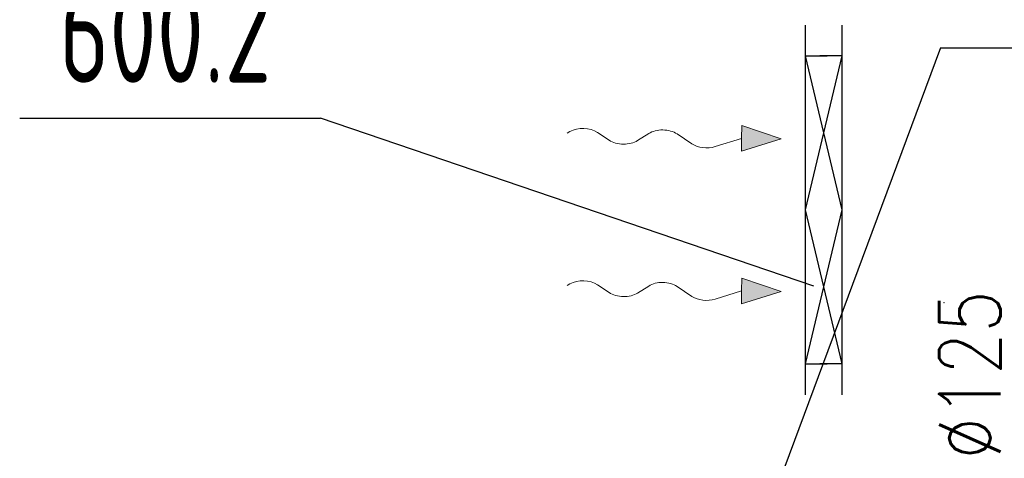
# Model space of a CAD drawing. Header units: millimetres. Extents: x -367720 to -162733, y 309172 to 337444.
# Tile 30 of 256: x -362540 to -360541, y 317404 to 318294. Entities that reach past the tile are written whole.
import ezdxf
from ezdxf.enums import TextEntityAlignment as Align

# ---------------------------------------------------------------- set-up
doc = ezdxf.new("R2010")
doc.units = ezdxf.units.MM
doc.header["$LTSCALE"] = 10
doc.header["$MEASUREMENT"] = 0
doc.linetypes.add('GESTRICHELT', pattern=[0.2815, 0.1875, -0.094])
doc.linetypes.add('HIDDEN', pattern=[0.375, 0.25, -0.125])
doc.layers.get('0').update_dxf_attribs({"color": 255, "lineweight": 13})
for name, color, linetype, lineweight in [('VZ1', 6, 'Continuous', 18), ('vzt-popis', 81, 'Continuous', 20), ('vzt-přívod', 2, 'Continuous', 40), ('vzt-tenká', 2, 'Continuous', 20)]:
    doc.layers.add(name, color=color, linetype=linetype, lineweight=lineweight)
for name, color, linetype in [('VZT_elementy_odvod', 1, 'Continuous'), ('VZT_odvod', 6, 'Continuous'), ('VZT_pozice', 1, 'Continuous')]:
    doc.layers.add(name, color=color, linetype=linetype)
doc.styles.add('ISO8', font='ISO8.shx')
doc.styles.add('PITSIMP8', font='pitsimp8')
doc.styles.add('ROMANS', font='ROMANS.shx', dxfattribs={"height": 80})

# ---------------------------------------------------------------- blocks, each defined once
blk = doc.blocks.new('2DLUK051')
at = {"color": 0, "linetype": 'ByBlock'}
for p, q in [((0.0368, 0.572), (0.0234, 0.5864)), ((-0.029, 0.372), (0.033, 0.4318)), ((0.029, 0.172), (-0.029, 0.228)), ((-0.05, -0.0482), (0.029, 0.028)), ((0, -0.3), (-0.0694, -0.1663)), ((-0.1038, -0.3), (0, -0.5)), ((-0.1038, -0.3), (0, -0.3)), ((0, -0.5), (0.1038, -0.3)), ((0.1038, -0.3), (0, -0.3))]:
    blk.add_line(p, q, dxfattribs=at)
for centre, start, end in [((-0.0364, 0.5038), 313.9193, 42.9591), ((0.0403, 0.3), 133.9193, 226.0807), ((-0.0403, 0.1), 313.9193, 46.0807), ((0.0193, -0.1202), 133.9193, 207.4395)]:
    blk.add_arc(centre, 0.1, start, end, dxfattribs=at)
blk.add_solid([(-0.1038, -0.3), (0.1038, -0.3), (0, -0.5)], dxfattribs=at)
at = {"linetype": 'ByBlock', "style": 'PITSIMP8', "flags": 9}
for tag, p in [('RAUM/GRUPPE', (-0.1081, 0.1556)), ('BEZEICHNUNG', (-0.1081, 0.1756)), ('POS.NR.G-LV', (-0.1081, 0.1356)), ('FABRIKAT', (-0.1081, 0.1156)), ('TYP', (-0.1081, 0.0956)), ('KENNUNG', (-0.1081, 0.0756)), ('LEISTUNG', (-0.1081, 0.0556)), ('VOLUMENSTROM', (-0.1081, 0.0356)), ('DRUCK/-STUFE', (-0.1081, 0.0156)), ('ANSCHLUSS', (-0.1081, -0.0044)), ('GROESSE', (-0.1081, -0.0244)), ('DN', (-0.1081, -0.0444)), ('TEMPERATUR', (-0.1081, -0.0644)), ('SCHUTZART', (-0.1081, -0.1044)), ('DREHZAHL', (-0.1081, -0.0844)), ('SPANNUNG/FREQUENZ', (-0.1081, -0.1244)), ('GEWICHT', (-0.1081, -0.1444)), ('FREI', (-0.1081, -0.1644)), ('FREI', (-0.1081, -0.1844)), ('FREI', (-0.1081, -0.2044))]:
    blk.add_attdef(tag, text='', height=0.01, dxfattribs=at).set_placement(p, align=Align.MIDDLE)
blk = doc.blocks.new('2DLUK046')
at = {"linetype": 'ByBlock'}
blk.add_line((0.6, 0.5), (-0.6, 0.5), dxfattribs=at)
at = {"color": 7}
for p, q in [((-0.25, 0), (-0.5, 0.5)), ((0, 0.5), (-0.25, 0)), ((0.25, 0), (0, 0.5)), ((0.5, 0.5), (0.25, 0))]:
    blk.add_line(p, q, dxfattribs=at)
for p, q in [((-0.5, 0.5), (-0.5, -0.1)), ((0.5, 0.5), (0.5, -0.1))]:
    blk.add_line(p, q)
at = {"color": 0, "linetype": 'GESTRICHELT'}
blk.add_line((0.5, -0.5), (-0.5, -0.5), dxfattribs=at)
at = {"linetype": 'ByBlock', "style": 'PITSIMP8', "flags": 9}
for tag, p in [('BEZEICHNUNG', (-0.1081, 0.6756)), ('RAUM/GRUPPE', (-0.1081, 0.6556)), ('POS.NR.G-LV', (-0.1081, 0.6356)), ('FABRIKAT', (-0.1081, 0.6156)), ('KENNUNG', (-0.1081, 0.5756)), ('TYP', (-0.1081, 0.5956)), ('LEISTUNG', (-0.1081, 0.5556)), ('VOLUMENSTROM', (-0.1081, 0.5356)), ('DRUCK/-STUFE', (-0.1081, 0.5156)), ('ANSCHLUSS', (-0.1081, 0.4956)), ('GROESSE', (-0.1081, 0.4756)), ('DN', (-0.1081, 0.4556)), ('TEMPERATUR', (-0.1081, 0.4356)), ('DREHZAHL', (-0.1081, 0.4156)), ('SCHUTZART', (-0.1081, 0.3956)), ('SPANNUNG/FREQUENZ', (-0.1081, 0.3756)), ('GEWICHT', (-0.1081, 0.3556)), ('FREI3', (-0.1081, 0.3356)), ('FREI2', (-0.1081, 0.3156)), ('FREI1', (-0.1081, 0.2956))]:
    blk.add_attdef(tag, text='', height=0.01, dxfattribs=at).set_placement(p, align=Align.MIDDLE)
blk = doc.blocks.new('*U63')
at = {"color": 0, "linetype": 'ByBlock', "xscale": 625, "yscale": 75, "zscale": 75, "rotation": 180}
blk.add_blockref('2DLUK046', (0, 0), dxfattribs=at)
at = {"linetype": 'ByBlock', "style": 'PITSIMP8', "flags": 9}
for tag, p in [('BEZEICHNUNG', (-0.1, 0.7)), ('RAUM/GRUPPE', (-0.1, 0.7)), ('VOLUMENSTROM', (-0.1, 0.5)), ('DRUCK/-STUFE', (-0.1, 0.5)), ('TEMPERATUR', (-0.1, 0.4)), ('SPANNUNG/FREQUENZ', (-0.1, 0.4)), ('POS.NR.G-LV', (-0.1, 0.6)), ('FABRIKAT', (-0.1, 0.6)), ('TYP', (-0.1, 0.6)), ('KENNUNG', (-0.1, 0.6)), ('LEISTUNG', (-0.1, 0.6)), ('ANSCHLUSS', (-0.1, 0.5)), ('GROESSE', (-0.1, 0.5)), ('DN', (-0.1, 0.5)), ('DREHZAHL', (-0.1, 0.4)), ('SCHUTZART', (-0.1, 0.4)), ('GEWICHT', (-0.1, 0.4)), ('FREI1', (-0.1, 0.3)), ('FREI2', (-0.1, 0.3)), ('FREI3', (-0.1, 0.3))]:
    blk.add_attdef(tag, text='', height=0.01, dxfattribs=at).set_placement(p, align=Align.MIDDLE)
blk = doc.blocks.new('LU-H')
at = {"linetype": 'ByBlock', "style": 'ISO8'}
blk.add_attdef('LU-WERT', text='', height=1, dxfattribs=at).set_placement((0.0065, -0.0082), align=Align.CENTER)
blk = doc.blocks.new('A$C44164CF6')
at = {"layer": 'VZT_pozice', "color": 7}
for p, q in [((-5887.7, -683.4), (-6264.9, -1696.7)), ((-6144.6, -1167.1, -50000), (-7146.5, -825.9, -50000))]:
    blk.add_line(p, q, dxfattribs=at)
at = {"layer": 'VZT_pozice', "color": 2}
for p, q in [((-5887.7, -683.4), (-4996.7, -683.4)), ((-7757.1, -825.9, -50000), (-7146.5, -825.9, -50000))]:
    blk.add_line(p, q, dxfattribs=at)
at = {"layer": 'vzt-tenká', "xscale": 250.0000000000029, "yscale": 400, "zscale": 250.0000000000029, "rotation": 89.20024515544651}
for p in [(-6411.2, -865.6), (-6411.2, -1175)]:
    blk.add_blockref('2DLUK051', p, dxfattribs=at)
at = {"layer": 'VZT_elementy_odvod', "rotation": 270}
blk.add_blockref('*U63', (-6125, -1012.3), dxfattribs=at)
at = {"layer": 'VZT_elementy_odvod', "xscale": -1, "rotation": 90}
blk.add_blockref('*U63', (-6125, -1012.3), dxfattribs=at)
at = {"layer": 'VZT_odvod', "linetype": 'HIDDEN', "ltscale": 200}
ref = blk.add_blockref('LU-H', (-7411.7, -752.1, -50000), dxfattribs=dict(at, xscale=-250, yscale=250, zscale=250))
ref.add_attrib('LU-WERT', '600.2', dxfattribs={"layer": '0', "linetype": 'ByBlock', "height": 208.33, "style": 'ISO8', "width": 0.75}).set_placement((-7461.2, -754.1, -50000), align=Align.CENTER)
at = {"layer": 'VZ1', "extrusion": (0, -1, -1.22461e-16), "style": 'ROMANS', "width": 0.8, "flags": 1}
for tag, p in [('MATERIAL', (-2269.1, 3112.5, -14812.2)), ('PRIRUBA', (-2269.1, 3112.5, -14812.2)), ('PRUTOK', (-2269.1, 3112.5, -14812.2)), ('PLOCHA', (-2269.1, 3112.5, -14812.2)), ('OBVOD', (-2269.1, 3112.5, -14812.2)), ('NAZEV', (-2269.1, 3112.5, -14812.2)), ('USEK', (-2269.1, 3112.5, -14812.2)), ('KOTA', (-2269.1, 3112.5, -14812.2)), ('TVAR', (-2269.1, 3112.5, -14812.2)), ('NB2', (-2269.1, 3112.5, -14812.2)), ('NB1', (-2269.1, 3112.5, -14812.2)), ('POS', (-2269.1, 3112.5, -14812.2)), ('DB', (-2269.1, 3112.5, -14812.2)), ('DA', (-2269.1, 3112.5, -14812.2)), ('B2', (-2269.1, 3112.5, -14812.2)), ('A2', (-2269.1, 3112.5, -14812.2)), ('B1', (-2269.1, 3112.5, -14812.2)), ('A1', (-2269.1, 3112.5, -14812.2)), ('LT', (-2269.1, 3112.5, -14812.2)), ('MATERIAL', (99885.3, 3112.5, -14812.2)), ('PRIRUBA', (99885.3, 3112.5, -14812.2)), ('PRUTOK', (99885.3, 3112.5, -14812.2)), ('PLOCHA', (99885.3, 3112.5, -14812.2)), ('OBVOD', (99885.3, 3112.5, -14812.2)), ('NAZEV', (99885.3, 3112.5, -14812.2)), ('USEK', (99885.3, 3112.5, -14812.2)), ('KOTA', (99885.3, 3112.5, -14812.2)), ('TVAR', (99885.3, 3112.5, -14812.2)), ('NB2', (99885.3, 3112.5, -14812.2)), ('NB1', (99885.3, 3112.5, -14812.2)), ('POS', (99885.3, 3112.5, -14812.2)), ('DB', (99885.3, 3112.5, -14812.2)), ('DA', (99885.3, 3112.5, -14812.2)), ('B2', (99885.3, 3112.5, -14812.2)), ('B1', (99885.3, 3112.5, -14812.2)), ('LT', (99885.3, 3112.5, -14812.2)), ('A2', (99885.3, 3112.5, -14812.2)), ('A1', (99885.3, 3112.5, -14812.2))]:
    blk.add_attdef(tag, p, '', height=1, rotation=180, dxfattribs=at)
at = {"layer": 'VZ1', "extrusion": (1.22461e-16, 1, 4.44089e-16), "style": 'ROMANS', "width": 0.8, "flags": 1}
for tag, p in [('MATERIAL', (2269.1, 2852.5, 14812.2)), ('PRIRUBA', (2269.1, 2852.5, 14812.2)), ('IZOLACE', (2269.1, 2852.5, 14812.2)), ('PRUTOK', (2269.1, 2852.5, 14812.2)), ('PLOCHA', (2269.1, 2852.5, 14812.2)), ('NASTCE', (2269.1, 2852.5, 14812.2)), ('OBVOD', (2269.1, 2852.5, 14812.2)), ('NAZEV', (2269.1, 2852.5, 14812.2)), ('USEK', (2269.1, 2852.5, 14812.2)), ('KOTA', (2269.1, 2852.5, 14812.2)), ('TVAR', (2269.1, 2852.5, 14812.2)), ('NB2', (2269.1, 2852.5, 14812.2)), ('NB1', (2269.1, 2852.5, 14812.2)), ('POS', (2269.1, 2852.5, 14812.2)), ('VS', (2269.1, 2852.5, 14812.2)), ('B1', (2269.1, 2852.5, 14812.2)), ('A1', (2269.1, 2852.5, 14812.2)), ('LT', (2269.1, 2852.5, 14812.2)), ('MATERIAL', (-99885.3, 2852.5, 14812.2)), ('PRIRUBA', (-99885.3, 2852.5, 14812.2)), ('IZOLACE', (-99885.3, 2852.5, 14812.2)), ('PRUTOK', (-99885.3, 2852.5, 14812.2)), ('PLOCHA', (-99885.3, 2852.5, 14812.2)), ('NASTCE', (-99885.3, 2852.5, 14812.2)), ('OBVOD', (-99885.3, 2852.5, 14812.2)), ('NAZEV', (-99885.3, 2852.5, 14812.2)), ('USEK', (-99885.3, 2852.5, 14812.2)), ('KOTA', (-99885.3, 2852.5, 14812.2)), ('TVAR', (-99885.3, 2852.5, 14812.2)), ('NB2', (-99885.3, 2852.5, 14812.2)), ('NB1', (-99885.3, 2852.5, 14812.2)), ('POS', (-99885.3, 2852.5, 14812.2)), ('B1', (-99885.3, 2852.5, 14812.2)), ('VS', (-99885.3, 2852.5, 14812.2)), ('LT', (-99885.3, 2852.5, 14812.2)), ('A1', (-99885.3, 2852.5, 14812.2))]:
    blk.add_attdef(tag, p, '', height=1, dxfattribs=at)
blk = doc.blocks.new('A$C44067DDB')
at = {"layer": 'VZ1', "extrusion": (2.83287e-14, -1, 0)}
blk.add_point((4619.6938, 5099.5832, 3000), dxfattribs=at)
at = {"layer": 'VZ1', "extrusion": (1.04009e-13, 1, -4.87544e-15), "style": 'ROMANS', "width": 0.8, "flags": 1}
for tag in ['KOTA', 'USEK', 'TVAR', 'POS', 'NB2', 'NB1', 'VS', 'LT', 'D']:
    blk.add_attdef(tag, (-111318.983, 5039.0799, 11669.1415), '', height=1, dxfattribs=at)
at = {"layer": 'VZ1', "extrusion": (1, -3.06152e-16, 0), "style": 'ROMANS', "width": 0.8, "flags": 1}
for tag in ['NB2', 'NB1', 'PRUTOK', 'USEK', 'KOTA', 'NAZEV', 'PRIRUBA2', 'POS', 'MATERIAL', 'PRUMER', 'PLOCHA', 'LT', 'UHEL', 'R', 'D', 'TVAR']:
    blk.add_attdef(tag, (11669.1415, 5039.0799, 111318.983), '', height=1, rotation=90, dxfattribs=at)
at = {"layer": 'VZ1', "extrusion": (-2.71917e-32, 1, -4.44089e-16), "style": 'ROMANS', "width": 0.8, "flags": 1}
for tag, p in [('MATERIAL', (-177204.9859, 2943.2966, 11491.6104)), ('PRIRUBA', (-177204.9859, 2943.2966, 11491.6104)), ('PRUTOK', (-177204.9859, 2943.2966, 11491.6104)), ('PLOCHA', (-177204.9859, 2943.2966, 11491.6104)), ('OBVOD', (-177204.9859, 2943.2966, 11491.6104)), ('NAZEV', (-177204.9859, 2943.2966, 11491.6104)), ('KOTA', (-177204.9859, 2943.2966, 11491.6104)), ('USEK', (-177204.9859, 2943.2966, 11491.6104)), ('TVAR', (-177204.9859, 2943.2966, 11491.6104)), ('NBN', (-177204.9859, 2943.2966, 11491.6104)), ('POS', (-177204.9859, 2943.2966, 11491.6104)), ('NB3', (-177204.9859, 2943.2966, 11491.6104)), ('VS', (-177204.9859, 2943.2966, 11491.6104)), ('LT', (-177204.9859, 2943.2966, 11491.6104)), ('B', (-177204.9859, 2943.2966, 11491.6104)), ('R', (-177204.9859, 2943.2966, 11491.6104)), ('A', (-177204.9859, 2943.2966, 11491.6104)), ('MATERIAL', (-11332.888, 6131.7212, 9501.275)), ('MATERIAL', (-11332.9671, 2943.2966, 9501.275)), ('PRIRUBA', (-11332.888, 6131.7212, 9501.275)), ('PRIRUBA', (-11332.9671, 2943.2966, 9501.275)), ('PRUTOK', (-11332.888, 6131.7212, 9501.275)), ('PRUTOK', (-11332.9671, 2943.2966, 9501.275)), ('PLOCHA', (-11332.888, 6131.7212, 9501.275)), ('PLOCHA', (-11332.9671, 2943.2966, 9501.275)), ('OBVOD', (-11332.888, 6131.7212, 9501.275)), ('OBVOD', (-11332.9671, 2943.2966, 9501.275)), ('NAZEV', (-11332.888, 6131.7212, 9501.275)), ('NAZEV', (-11332.9671, 2943.2966, 9501.275)), ('KOTA', (-11332.888, 6131.7212, 9501.275)), ('USEK', (-11332.888, 6131.7212, 9501.275)), ('KOTA', (-11332.9671, 2943.2966, 9501.275)), ('USEK', (-11332.9671, 2943.2966, 9501.275)), ('TVAR', (-11332.888, 6131.7212, 9501.275)), ('TVAR', (-11332.9671, 2943.2966, 9501.275)), ('NBN', (-11332.888, 6131.7212, 9501.275)), ('NBN', (-11332.9671, 2943.2966, 9501.275)), ('POS', (-11332.888, 6131.7212, 9501.275)), ('NB3', (-11332.888, 6131.7212, 9501.275)), ('POS', (-11332.9671, 2943.2966, 9501.275)), ('NB3', (-11332.9671, 2943.2966, 9501.275)), ('VS', (-11332.888, 6131.7212, 9501.275)), ('LT', (-11332.888, 6131.7212, 9501.275)), ('VS', (-11332.9671, 2943.2966, 9501.275)), ('LT', (-11332.9671, 2943.2966, 9501.275)), ('B', (-11332.888, 6131.7212, 9501.275)), ('R', (-11332.888, 6131.7212, 9501.275)), ('A', (-11332.888, 6131.7212, 9501.275)), ('B', (-11332.9671, 2943.2966, 9501.275)), ('R', (-11332.9671, 2943.2966, 9501.275)), ('A', (-11332.9671, 2943.2966, 9501.275)), ('MATERIAL', (-109446.9123, 2943.2966, 9501.275)), ('PRIRUBA', (-109446.9123, 2943.2966, 9501.275)), ('PRUTOK', (-109446.9123, 2943.2966, 9501.275)), ('PLOCHA', (-109446.9123, 2943.2966, 9501.275)), ('OBVOD', (-109446.9123, 2943.2966, 9501.275)), ('NAZEV', (-109446.9123, 2943.2966, 9501.275)), ('KOTA', (-109446.9123, 2943.2966, 9501.275)), ('USEK', (-109446.9123, 2943.2966, 9501.275)), ('TVAR', (-109446.9123, 2943.2966, 9501.275)), ('NBN', (-109446.9123, 2943.2966, 9501.275)), ('POS', (-109446.9123, 2943.2966, 9501.275)), ('NB3', (-109446.9123, 2943.2966, 9501.275)), ('VS', (-109446.9123, 2943.2966, 9501.275)), ('LT', (-109446.9123, 2943.2966, 9501.275)), ('B', (-109446.9123, 2943.2966, 9501.275)), ('R', (-109446.9123, 2943.2966, 9501.275)), ('A', (-109446.9123, 2943.2966, 9501.275))]:
    blk.add_attdef(tag, p, '', height=1, dxfattribs=at)
at = {"layer": 'VZ1', "extrusion": (-1, 0, 0), "style": 'ROMANS', "width": 0.8, "flags": 1}
for tag, p in [('NB3', (-11312.8354, 2943.2966, -178642.0188)), ('PRUTOK', (-11312.8354, 2943.2966, -178642.0188)), ('USEK', (-11312.8354, 2943.2966, -178642.0188)), ('VS', (-11312.8354, 2943.2966, -178642.0188)), ('NAZEV', (-11312.8354, 2943.2966, -178642.0188)), ('KOTA', (-11312.8354, 2943.2966, -178642.0188)), ('POS', (-11312.8354, 2943.2966, -178642.0188)), ('MATERIAL', (-11312.8354, 2943.2966, -178642.0188)), ('PRIRUBA', (-11312.8354, 2943.2966, -178642.0188)), ('PLOCHA', (-11312.8354, 2943.2966, -178642.0188)), ('OBVOD', (-11312.8354, 2943.2966, -178642.0188)), ('R', (-11312.8354, 2943.2966, -178642.0188)), ('LT', (-11312.8354, 2943.2966, -178642.0188)), ('B', (-11312.8354, 2943.2966, -178642.0188)), ('A', (-11312.8354, 2943.2966, -178642.0188)), ('TVAR', (-11312.8354, 2943.2966, -178642.0188)), ('NB3', (-9322.5, 6131.7212, -12769.9209)), ('PRUTOK', (-9322.5, 6131.7212, -12769.9209)), ('USEK', (-9322.5, 6131.7212, -12769.9209)), ('VS', (-9322.5, 6131.7212, -12769.9209)), ('NAZEV', (-9322.5, 6131.7212, -12769.9209)), ('KOTA', (-9322.5, 6131.7212, -12769.9209)), ('POS', (-9322.5, 6131.7212, -12769.9209)), ('MATERIAL', (-9322.5, 6131.7212, -12769.9209)), ('PRIRUBA', (-9322.5, 6131.7212, -12769.9209)), ('PLOCHA', (-9322.5, 6131.7212, -12769.9209)), ('OBVOD', (-9322.5, 6131.7212, -12769.9209)), ('R', (-9322.5, 6131.7212, -12769.9209)), ('LT', (-9322.5, 6131.7212, -12769.9209)), ('B', (-9322.5, 6131.7212, -12769.9209)), ('A', (-9322.5, 6131.7212, -12769.9209)), ('TVAR', (-9322.5, 6131.7212, -12769.9209)), ('NB3', (-9322.5, 2943.2966, -12770)), ('PRUTOK', (-9322.5, 2943.2966, -12770)), ('USEK', (-9322.5, 2943.2966, -12770)), ('VS', (-9322.5, 2943.2966, -12770)), ('NAZEV', (-9322.5, 2943.2966, -12770)), ('KOTA', (-9322.5, 2943.2966, -12770)), ('POS', (-9322.5, 2943.2966, -12770)), ('MATERIAL', (-9322.5, 2943.2966, -12770)), ('PRIRUBA', (-9322.5, 2943.2966, -12770)), ('PLOCHA', (-9322.5, 2943.2966, -12770)), ('OBVOD', (-9322.5, 2943.2966, -12770)), ('R', (-9322.5, 2943.2966, -12770)), ('LT', (-9322.5, 2943.2966, -12770)), ('B', (-9322.5, 2943.2966, -12770)), ('A', (-9322.5, 2943.2966, -12770)), ('TVAR', (-9322.5, 2943.2966, -12770)), ('NB3', (-9322.5, 2943.2966, -110883.9452)), ('PRUTOK', (-9322.5, 2943.2966, -110883.9452)), ('USEK', (-9322.5, 2943.2966, -110883.9452)), ('VS', (-9322.5, 2943.2966, -110883.9452)), ('NAZEV', (-9322.5, 2943.2966, -110883.9452)), ('KOTA', (-9322.5, 2943.2966, -110883.9452)), ('POS', (-9322.5, 2943.2966, -110883.9452)), ('MATERIAL', (-9322.5, 2943.2966, -110883.9452)), ('PRIRUBA', (-9322.5, 2943.2966, -110883.9452)), ('PLOCHA', (-9322.5, 2943.2966, -110883.9452)), ('OBVOD', (-9322.5, 2943.2966, -110883.9452)), ('R', (-9322.5, 2943.2966, -110883.9452)), ('LT', (-9322.5, 2943.2966, -110883.9452)), ('B', (-9322.5, 2943.2966, -110883.9452)), ('A', (-9322.5, 2943.2966, -110883.9452)), ('TVAR', (-9322.5, 2943.2966, -110883.9452))]:
    blk.add_attdef(tag, p, '', height=1, rotation=270, dxfattribs=at)
at = {"layer": 'VZ1', "extrusion": (1, -2.32324e-14, 0), "style": 'ROMANS', "width": 0.8, "flags": 1}
for tag in ['NB2', 'NB1', 'PRUTOK', 'USEK', 'KOTA', 'NAZEV', 'PRIRUBA2', 'POS', 'MATERIAL', 'PRUMER', 'PLOCHA', 'LT', 'UHEL', 'R', 'D', 'TVAR']:
    blk.add_attdef(tag, (11224.1742, 2147.9426, 13745.0379), '', height=1, rotation=270, dxfattribs=at)
at = {"layer": 'VZ1', "extrusion": (-1.83691e-16, -1, 0), "style": 'ROMANS', "width": 0.8, "flags": 1}
for tag in ['POZNAMKA', 'NB2', 'NB1', 'DATA-HODNOTA', 'DATA-KLIC', 'PRUTOK', 'USEK', 'DRUHTLUM', 'ZETA', 'PR', 'TYP', 'NAZEV', 'POS', 'VETA']:
    blk.add_attdef(tag, (111863.9472, 3000, -10940.785), '', height=1, dxfattribs=at)
at = {"layer": 'VZ1', "extrusion": (0, 1, -1.26974e-15), "style": 'ROMANS', "width": 0.8, "flags": 1}
for tag in ['PRIRUBA2', 'MATERIAL', 'PRUMER', 'IZOLACE', 'PRUTOK', 'PLOCHA', 'NASTCE', 'NAZEV', 'KOTA', 'USEK', 'TVAR', 'POS', 'NB2', 'NB1', 'VS', 'LT', 'D']:
    blk.add_attdef(tag, (-111858.983, 2389.3275, 10075), '', height=1, dxfattribs=at)
at = {"layer": 'VZ1', "style": 'ROMANS', "width": 0.8, "flags": 1}
for tag in ['VS', 'OBVOD', 'USEK', 'IZOLACE', 'NASTCE', 'PRUTOK', 'KOTA', 'POS', 'PRIRUBA', 'PLOCHA', 'A1', 'TVAR', 'NB2', 'NB1', 'NAZEV', 'MATERIAL', 'LT', 'B1']:
    blk.add_attdef(tag, (12740, 9530), '', height=1, rotation=270, dxfattribs=at)
at = {"layer": 'VZ1', "extrusion": (0, -1, 0), "style": 'ROMANS', "width": 0.8, "flags": 1}
for tag, p in [('NBN', (179201.405, 2639.0523, -9490.3354)), ('NB3', (179201.405, 2639.0523, -9490.3354)), ('PRUTOK', (179201.405, 2639.0523, -9490.3354)), ('USEK', (179201.405, 2639.0523, -9490.3354)), ('VS', (179201.405, 2639.0523, -9490.3354)), ('NAZEV', (179201.405, 2639.0523, -9490.3354)), ('KOTA', (179201.405, 2639.0523, -9490.3354)), ('POS', (179201.405, 2639.0523, -9490.3354)), ('MATERIAL', (179201.405, 2639.0523, -9490.3354)), ('PRIRUBA', (179201.405, 2639.0523, -9490.3354)), ('PLOCHA', (179201.405, 2639.0523, -9490.3354)), ('OBVOD', (179201.405, 2639.0523, -9490.3354)), ('R', (179201.405, 2639.0523, -9490.3354)), ('LT', (179201.405, 2639.0523, -9490.3354)), ('B', (179201.405, 2639.0523, -9490.3354)), ('A', (179201.405, 2639.0523, -9490.3354)), ('TVAR', (179201.405, 2639.0523, -9490.3354)), ('NBN', (13329.3863, 2639.0523, -7500)), ('NB3', (13329.3863, 2639.0523, -7500)), ('PRUTOK', (13329.3863, 2639.0523, -7500)), ('USEK', (13329.3863, 2639.0523, -7500)), ('VS', (13329.3863, 2639.0523, -7500)), ('NAZEV', (13329.3863, 2639.0523, -7500)), ('KOTA', (13329.3863, 2639.0523, -7500)), ('POS', (13329.3863, 2639.0523, -7500)), ('MATERIAL', (13329.3863, 2639.0523, -7500)), ('PRIRUBA', (13329.3863, 2639.0523, -7500)), ('PLOCHA', (13329.3863, 2639.0523, -7500)), ('OBVOD', (13329.3863, 2639.0523, -7500)), ('R', (13329.3863, 2639.0523, -7500)), ('LT', (13329.3863, 2639.0523, -7500)), ('B', (13329.3863, 2639.0523, -7500)), ('A', (13329.3863, 2639.0523, -7500)), ('TVAR', (13329.3863, 2639.0523, -7500)), ('TVAR', (111443.3315, 2639.0523, -7500)), ('A', (111443.3315, 2639.0523, -7500)), ('B', (111443.3315, 2639.0523, -7500)), ('LT', (111443.3315, 2639.0523, -7500)), ('R', (111443.3315, 2639.0523, -7500)), ('OBVOD', (111443.3315, 2639.0523, -7500)), ('PLOCHA', (111443.3315, 2639.0523, -7500)), ('PRIRUBA', (111443.3315, 2639.0523, -7500)), ('MATERIAL', (111443.3315, 2639.0523, -7500)), ('POS', (111443.3315, 2639.0523, -7500)), ('KOTA', (111443.3315, 2639.0523, -7500)), ('NAZEV', (111443.3315, 2639.0523, -7500)), ('VS', (111443.3315, 2639.0523, -7500)), ('USEK', (111443.3315, 2639.0523, -7500)), ('PRUTOK', (111443.3315, 2639.0523, -7500)), ('NB3', (111443.3315, 2639.0523, -7500)), ('NBN', (111443.3315, 2639.0523, -7500)), ('NBN', (111443.3315, 2639.0523, -7500)), ('NB3', (111443.3315, 2639.0523, -7500)), ('PRUTOK', (111443.3315, 2639.0523, -7500)), ('USEK', (111443.3315, 2639.0523, -7500)), ('VS', (111443.3315, 2639.0523, -7500)), ('NAZEV', (111443.3315, 2639.0523, -7500)), ('KOTA', (111443.3315, 2639.0523, -7500)), ('POS', (111443.3315, 2639.0523, -7500)), ('MATERIAL', (111443.3315, 2639.0523, -7500)), ('PRIRUBA', (111443.3315, 2639.0523, -7500)), ('PLOCHA', (111443.3315, 2639.0523, -7500)), ('OBVOD', (111443.3315, 2639.0523, -7500)), ('R', (111443.3315, 2639.0523, -7500)), ('LT', (111443.3315, 2639.0523, -7500)), ('B', (111443.3315, 2639.0523, -7500)), ('A', (111443.3315, 2639.0523, -7500)), ('TVAR', (111443.3315, 2639.0523, -7500))]:
    blk.add_attdef(tag, p, '', height=1, rotation=90, dxfattribs=at)
at = {"layer": 'VZ1', "extrusion": (2.83287e-14, -1, 0), "style": 'ROMANS', "width": 0.8, "flags": 1}
for tag, p in [('IZOLACE', (4619.6938, 3000, -5099.5832)), ('NASTCE', (4619.6938, 3000, -5099.5832)), ('NB2', (4619.6938, 3000, -5099.5832)), ('NB1', (4619.6938, 3000, -5099.5832)), ('VS', (4619.6938, 3000, -5099.5832)), ('PRUTOK', (4619.6938, 3000, -5099.5832)), ('USEK', (4619.6938, 3000, -5099.5832)), ('KOTA', (4619.6938, 3000, -5099.5832)), ('NAZEV', (4619.6938, 3000, -5099.5832)), ('PRIRUBA2', (4619.6938, 3000, -5099.5832)), ('POS', (4619.6938, 3000, -5099.5832)), ('MATERIAL', (4619.6938, 3000, -5099.5832)), ('PRUMER', (4619.6938, 3000, -5099.5832)), ('PLOCHA', (4619.6938, 3000, -5099.5832)), ('LT', (4619.6938, 3000, -5099.5832)), ('D', (4619.6938, 3000, -5099.5832)), ('TVAR', (4619.6938, 3000, -5099.5832)), ('IZOLACE', (102733.639, 3000, -4512.6709)), ('NASTCE', (102733.639, 3000, -4512.6709)), ('NB2', (102733.639, 3000, -4512.6709)), ('NB1', (102733.639, 3000, -4512.6709)), ('VS', (102733.639, 3000, -4512.6709)), ('PRUTOK', (102733.639, 3000, -4512.6709)), ('USEK', (102733.639, 3000, -4512.6709)), ('KOTA', (102733.639, 3000, -4512.6709)), ('NAZEV', (102733.639, 3000, -4512.6709)), ('PRIRUBA2', (102733.639, 3000, -4512.6709)), ('POS', (102733.639, 3000, -4512.6709)), ('MATERIAL', (102733.639, 3000, -4512.6709)), ('PRUMER', (102733.639, 3000, -4512.6709)), ('PLOCHA', (102733.639, 3000, -4512.6709)), ('LT', (102733.639, 3000, -4512.6709)), ('D', (102733.639, 3000, -4512.6709)), ('TVAR', (102733.639, 3000, -4512.6709))]:
    blk.add_attdef(tag, p, '', height=1, dxfattribs=at)
at = {"layer": 'vzt-popis', "style": 'ROMANS', "width": 0.8}
blk.add_text('%%C125', height=125, rotation=90, dxfattribs=at).set_placement((4672.1331, 4952.8646, 50000), align=Align.MIDDLE_CENTER)
at = {"layer": 'vzt-přívod', "lineweight": 30, "extrusion": (-1, 0, 0), "style": 'ROMANS', "width": 0.8, "flags": 1}
for p in [(-11312.8354, 2943.2966, -178642.0188), (-9322.5, 6131.7212, -12769.9209), (-9322.5, 2943.2966, -12770), (-9322.5, 2943.2966, -110883.9452)]:
    blk.add_attdef('NBN', p, '', height=1, rotation=270, dxfattribs=at)
at = {"layer": 'vzt-přívod', "lineweight": 30, "extrusion": (0.707107, 0.707107, 0), "style": 'ROMANS', "width": 0.8, "flags": 1}
for tag, p in [('PRIRUBA2', (-1079.1254, 2936.5022, 15975.6328)), ('MATERIAL', (-1079.1254, 2936.5022, 15975.6328)), ('PRUMER', (-1079.1254, 2936.5022, 15975.6328)), ('IZOLACE', (-1079.1254, 2936.5022, 15975.6328)), ('PRUTOK', (-1079.1254, 2936.5022, 15975.6328)), ('PLOCHA', (-1079.1254, 2936.5022, 15975.6328)), ('NASTCE', (-1079.1254, 2936.5022, 15975.6328)), ('PRIRUBA2', (-70456.1614, 2936.5022, 85352.6688)), ('MATERIAL', (-70456.1614, 2936.5022, 85352.6688)), ('PRUMER', (-70456.1614, 2936.5022, 85352.6688)), ('IZOLACE', (-70456.1614, 2936.5022, 85352.6688)), ('PRUTOK', (-70456.1614, 2936.5022, 85352.6688)), ('PLOCHA', (-70456.1614, 2936.5022, 85352.6688)), ('NASTCE', (-70456.1614, 2936.5022, 85352.6688)), ('NAZEV', (-1079.1254, 2936.5022, 15975.6328)), ('KOTA', (-1079.1254, 2936.5022, 15975.6328)), ('USEK', (-1079.1254, 2936.5022, 15975.6328)), ('TVAR', (-1079.1254, 2936.5022, 15975.6328)), ('POS', (-1079.1254, 2936.5022, 15975.6328)), ('NB2', (-1079.1254, 2936.5022, 15975.6328)), ('NB1', (-1079.1254, 2936.5022, 15975.6328)), ('VS', (-1079.1254, 2936.5022, 15975.6328)), ('LT', (-1079.1254, 2936.5022, 15975.6328)), ('D', (-1079.1254, 2936.5022, 15975.6328)), ('NAZEV', (-70456.1614, 2936.5022, 85352.6688)), ('KOTA', (-70456.1614, 2936.5022, 85352.6688)), ('USEK', (-70456.1614, 2936.5022, 85352.6688)), ('TVAR', (-70456.1614, 2936.5022, 85352.6688)), ('POS', (-70456.1614, 2936.5022, 85352.6688)), ('NB2', (-70456.1614, 2936.5022, 85352.6688)), ('NB1', (-70456.1614, 2936.5022, 85352.6688)), ('VS', (-70456.1614, 2936.5022, 85352.6688)), ('LT', (-70456.1614, 2936.5022, 85352.6688)), ('D', (-70456.1614, 2936.5022, 85352.6688))]:
    blk.add_attdef(tag, p, '', height=1, dxfattribs=at)
at = {"layer": 'vzt-přívod', "lineweight": 30, "style": 'ROMANS', "width": 0.8, "flags": 1}
for tag, p in [('USEK', (11882.7585, 10460.1981, 2936.5022)), ('UHEL', (11882.7585, 10460.1981, 2936.5022)), ('PRUTOK', (11882.7585, 10460.1981, 2936.5022)), ('KOTA', (11882.7585, 10460.1981, 2936.5022)), ('PRIRUBA2', (11882.7585, 10460.1981, 2936.5022)), ('POS', (11882.7585, 10460.1981, 2936.5022)), ('PRUMER', (11882.7585, 10460.1981, 2936.5022)), ('PLOCHA', (11882.7585, 10460.1981, 2936.5022)), ('TVAR', (11882.7585, 10460.1981, 2936.5022)), ('NB2', (11882.7585, 10460.1981, 2936.5022)), ('NB1', (11882.7585, 10460.1981, 2936.5022)), ('NAZEV', (11882.7585, 10460.1981, 2936.5022)), ('MATERIAL', (11882.7585, 10460.1981, 2936.5022)), ('LT', (11882.7585, 10460.1981, 2936.5022)), ('R', (11882.7585, 10460.1981, 2936.5022)), ('D', (11882.7585, 10460.1981, 2936.5022)), ('USEK', (109996.7036, 10460.1981, 2936.5022)), ('UHEL', (109996.7036, 10460.1981, 2936.5022)), ('PRUTOK', (109996.7036, 10460.1981, 2936.5022)), ('KOTA', (109996.7036, 10460.1981, 2936.5022)), ('PRIRUBA2', (109996.7036, 10460.1981, 2936.5022)), ('POS', (109996.7036, 10460.1981, 2936.5022)), ('PRUMER', (109996.7036, 10460.1981, 2936.5022)), ('PLOCHA', (109996.7036, 10460.1981, 2936.5022)), ('TVAR', (109996.7036, 10460.1981, 2936.5022)), ('NB2', (109996.7036, 10460.1981, 2936.5022)), ('NB1', (109996.7036, 10460.1981, 2936.5022)), ('NAZEV', (109996.7036, 10460.1981, 2936.5022)), ('MATERIAL', (109996.7036, 10460.1981, 2936.5022)), ('LT', (109996.7036, 10460.1981, 2936.5022)), ('R', (109996.7036, 10460.1981, 2936.5022)), ('D', (109996.7036, 10460.1981, 2936.5022))]:
    blk.add_attdef(tag, p, '', height=1, rotation=270, dxfattribs=at)
at = {"layer": 'vzt-přívod', "lineweight": 30, "extrusion": (-1, 0, 1.77636e-15), "style": 'ROMANS', "width": 0.8, "flags": 1}
for tag in ['IZOLACE', 'NASTCE', 'NB2', 'NB1', 'VS', 'PRUTOK', 'USEK', 'KOTA', 'NAZEV', 'POS', 'MATERIAL', 'PRIRUBA', 'PLOCHA', 'OBVOD', 'LT', 'B1', 'A1', 'TVAR']:
    blk.add_attdef(tag, (-9530, 2813.2966, -12620), '', height=1, dxfattribs=at)

msp = doc.modelspace()

# ---------------------------------------------------------------- block references
msp.add_blockref('A$C44164CF6', (-354782.9, 318920.1))

# ---------------------------------------------------------------- next in the draw order: block references
msp.add_blockref('A$C44067DDB', (-365282.9, 312620.1))

doc.saveas('drawing.dxf')
